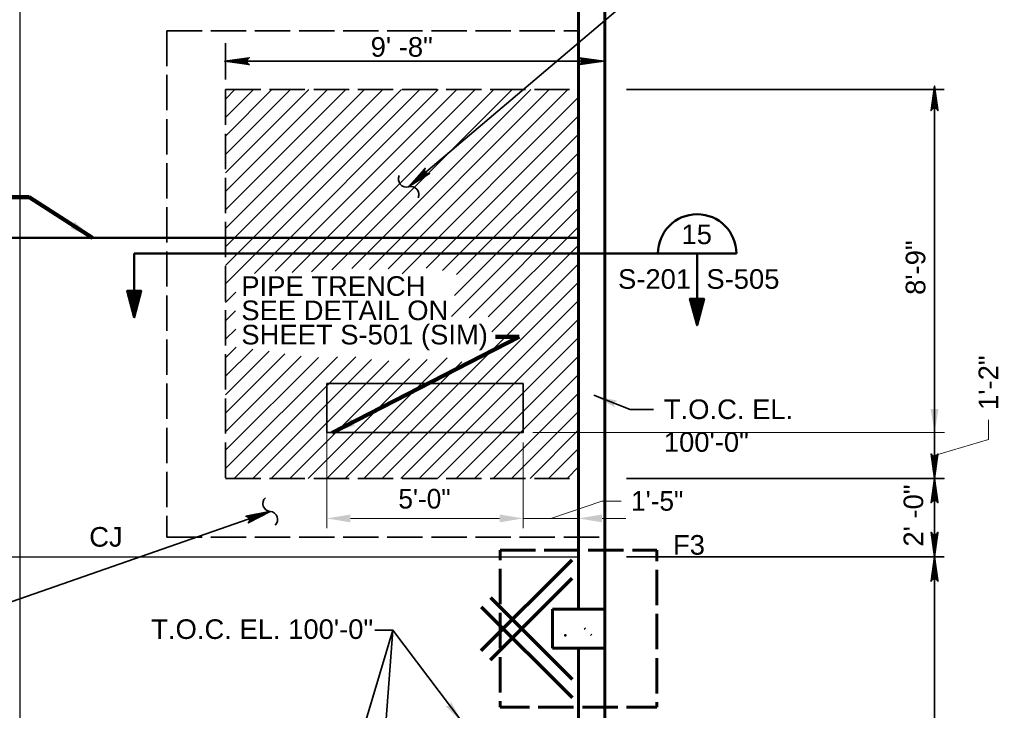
# Model space of a CAD drawing. Extents: x 325 to 1619, y 1797 to 2746.
# Tile 9 of 11: x 1091 to 1392, y 2128 to 2339. Entities that reach past the tile are written whole.
import ezdxf
from ezdxf.enums import TextEntityAlignment as Align

# ---------------------------------------------------------------- set-up
doc = ezdxf.new("R2010")
doc.units = 0
doc.header["$LTSCALE"] = 0.075
doc.header["$MEASUREMENT"] = 0
doc.linetypes.add('ACAD_ISO02W100', pattern=[180, 144, -36])
doc.layers.get('DefPoints').update_dxf_attribs({"lineweight": 18})
for name, color, linetype, lineweight in [('S-Anno-Dims', 33, 'Continuous', 35), ('S-Anno-Patt', 152, 'Continuous', 18), ('S-Anno-Symb', 6, 'Continuous', 50), ('S-Anno-Text', 53, 'Continuous', 35), ('S-Cols-Scnd', 2, 'Continuous', 50), ('S-Fndn-Grbm', 4, 'Continuous', 60), ('S-Fndn-Peds', 4, 'Continuous', 60), ('S-Join-Cnst', 3, 'Continuous', 30), ('S-Sect-Genf', 6, 'Continuous', 50), ('S-Slab-Open', 1, 'Continuous', 35), ('S-Slab-Rbar', 7, 'Continuous', 70), ('S-Slab-Thck', 2, 'Continuous', 35)]:
    doc.layers.add(name, color=color, linetype=linetype, lineweight=lineweight)
doc.styles.add('NOTES', font='romans.shx')
doc.styles.add('Style-Arial', font='ARIAL.TTF')
doc.styles.add('Text', font='ARIAL.TTF', dxfattribs={"height": 0.125})
doc.styles.add('Text_0', font='txt')
doc.dimstyles.new('Std-Arch', dxfattribs={"dimtxt": 0.125, "dimasz": 0.15, "dimexe": 0.0625, "dimexo": 0.0625, "dimgap": 0.0625, "dimtad": 1, "dimdec": 4, "dimzin": 11, "dimdsep": 46, "dimlunit": 4, "dimtxsty": 'Text', "dimcen": 0.09, "dimclrd": 256, "dimclre": 256, "dimadec": 4, "dimazin": 3, "dimtfac": 1, "dimtdec": 4, "dimtofl": 0, "dimtmove": 1, "dimatfit": 3, "dimfxl": 0, "dimfrac": 2, "dimtzin": 11, "dimlwd": 18, "dimlwe": 18, "dimarcsym": 0})

# ---------------------------------------------------------------- blocks, each defined once
blk = doc.blocks.new('W8x15_1')
at = {"layer": 'S-Cols-Scnd'}
for p, q in [((549126.91, -140623.81), (549126.67, -140623.56)), ((549128.8, -140625.69), (549128.59, -140625.49))]:
    blk.add_line(p, q, dxfattribs=at)
blk.add_point((549120.8, -140625.69), dxfattribs=at)
blk = doc.blocks.new('*D66')
at = {"layer": 'DefPoints'}
for p in [(1184.92, 2215.69), (1244.92, 2212.69), (1214.92, 2186.49), (1244.92, 2186.49)]:
    blk.add_point(p, dxfattribs=at)
at = {"layer": 'S-Anno-Text', "lineweight": 13}
for p, q in [((1184.92, 2212.69), (1184.92, 2183.49)), ((1244.92, 2209.69), (1244.92, 2183.49)), ((1192.12, 2186.49), (1237.72, 2186.49))]:
    blk.add_line(p, q, dxfattribs=at)
blk.add_solid([(1192.12, 2185.29), (1184.92, 2186.49), (1192.12, 2187.69)], dxfattribs=at)
at = {"layer": 'S-Anno-Text', "lineweight": 13, "extrusion": (0, 0, -1)}
blk.add_solid([(-1237.72, 2187.69), (-1244.92, 2186.49), (-1237.72, 2185.29)], dxfattribs=at)
at = {"layer": 'S-Anno-Text', "linetype": 'Continuous', "lineweight": 13, "style": 'Text_0'}
blk.add_text('5\'-0"', height=6, dxfattribs=at).set_placement((1206.78, 2192.51), align=Align.MIDDLE_LEFT)
blk = doc.blocks.new('*D67')
at = {"layer": 'DefPoints'}
for p in [(1277.99, 2191.82), (1261.93, 2186.49), (1244.92, 2183.49), (1261.93, 2158.74, 0)]:
    blk.add_point(p, dxfattribs=at)
at = {"layer": 'S-Anno-Text', "lineweight": 13}
for p, q in [((1253.43, 2186.49), (1268.99, 2191.82)), ((1274.99, 2191.82), (1268.99, 2191.82)), ((1244.92, 2186.49), (1244.92, 2189.49)), ((1261.93, 2161.74), (1261.93, 2189.49)), ((1230.52, 2186.49), (1237.72, 2186.49)), ((1244.92, 2186.49), (1261.93, 2186.49)), ((1269.13, 2186.49), (1276.33, 2186.49))]:
    blk.add_line(p, q, dxfattribs=at)
at = {"layer": 'S-Anno-Text', "lineweight": 13, "extrusion": (0, 0, -1)}
blk.add_solid([(-1237.72, 2187.69), (-1244.92, 2186.49), (-1237.72, 2185.29)], dxfattribs=at)
at = {"layer": 'S-Anno-Text', "lineweight": 13}
blk.add_solid([(1269.13, 2185.29), (1261.93, 2186.49), (1269.13, 2187.69)], dxfattribs=at)
at = {"layer": 'S-Anno-Text', "linetype": 'Continuous', "lineweight": 13, "style": 'Text_0'}
blk.add_text('1\'-5"', height=6, dxfattribs=at).set_placement((1277.99, 2191.85), align=Align.MIDDLE_LEFT)
blk = doc.blocks.new('*D68')
at = {"layer": 'DefPoints'}
for p in [(1370.84, 2227.85), (1244.92, 2212.75, 0), (1370.84, 2212.75), (1276.6, 2198.75)]:
    blk.add_point(p, dxfattribs=at)
at = {"layer": 'S-Anno-Dims', "lineweight": 13}
for p, q in [((1370.84, 2219.95), (1370.84, 2227.15)), ((1387.34, 2216.7), (1387.34, 2210.7)), ((1247.92, 2212.75), (1373.84, 2212.75)), ((1370.84, 2198.75), (1370.84, 2212.75)), ((1370.84, 2205.75), (1387.34, 2210.7)), ((1279.6, 2198.75), (1373.84, 2198.75)), ((1370.84, 2184.35), (1370.84, 2191.55))]:
    blk.add_line(p, q, dxfattribs=at)
blk.add_solid([(1372.04, 2219.95), (1370.84, 2212.75), (1369.64, 2219.95)], dxfattribs=at)
at = {"layer": 'S-Anno-Dims', "lineweight": 13, "extrusion": (0, 0, -1)}
blk.add_solid([(-1369.64, 2191.55), (-1370.84, 2198.75), (-1372.04, 2191.55)], dxfattribs=at)
at = {"layer": 'S-Anno-Dims', "linetype": 'Continuous', "lineweight": 13, "style": 'Text'}
blk.add_text('1\'-2"', height=6, rotation=90, dxfattribs=at).set_placement((1387.32, 2219.7), align=Align.MIDDLE_LEFT)

msp = doc.modelspace()

# ---------------------------------------------------------------- hatches: boundary and pattern name
at = {"layer": 'S-Anno-Text'}
msp.add_hatch(color=256, dxfattribs=at).paths.add_polyline_path([(1273.15101, 2220.42519), (1266.55849, 2224.17473), (1273.93781, 2222.44977), (1273.65421, 2222.36752), (1273.22883, 2222.18628), (1272.9685, 2221.96602), (1272.82647, 2221.71871), (1272.76634, 2221.40081), (1272.81455, 2221.04684), (1273.01572, 2220.63938)], flags=16)
at = {"layer": 'S-Anno-Text', "extrusion": (0, 0, -1)}
msp.add_hatch(color=256, dxfattribs=at).paths.add_polyline_path([(-1226.4551, 2123.87417), (-1222.80769, 2130.52374), (-1222.81058, 2130.27042), (-1222.76822, 2129.81798), (-1222.62366, 2129.49129), (-1222.40577, 2129.25213), (-1222.15516, 2129.11602), (-1221.81799, 2129.06498), (-1221.36074, 2129.13371), (-1221.07612, 2129.21238)], flags=16)

# ---------------------------------------------------------------- linework, layer by layer
at = {"layer": 'S-Anno-Dims'}
for p, q in [((1153.8874, 2320.87287), (1153.8874, 2332.00275)), ((1269.8874, 2309.743), (1269.8874, 2332.00275)), ((1269.66602, 2326.44939), (1153.66602, 2326.44939)), ((1276.59915, 2317.752), (1373.83315, 2317.752)), ((1370.83915, 2245.752), (1370.83915, 2317.752)), ((1370.83915, 2174.752), (1370.83915, 2245.752)), ((1276.59915, 2198.752), (1373.83315, 2198.752)), ((1370.83915, 2189.7202), (1370.83915, 2174.752)), ((1370.83915, 2189.7202), (1370.83915, 2174.752)), ((1276.59915, 2174.752), (1373.83315, 2174.752)), ((1276.59915, 2174.752), (1373.83315, 2174.752)), ((1276.59915, 2174.752), (1373.83315, 2174.752)), ((1276.59915, 2174.752), (1373.83315, 2174.752)), ((1370.83915, 1972.752), (1370.83915, 2174.752)), ((1370.83915, 1972.752), (1370.83915, 2174.752))]:
    msp.add_line(p, q, dxfattribs=at)
at = {"layer": 'S-Anno-Dims', "flags": 128}
for points in [[(1161.15102, 2325.40151), (1153.66602, 2326.44939), (1161.14504, 2327.49726), (1160.9117, 2327.32358), (1160.58262, 2327.01096), (1160.42107, 2326.72149), (1160.37919, 2326.44939), (1160.43902, 2326.14255), (1160.61253, 2325.84151), (1160.94759, 2325.54625), (1161.15102, 2325.40151), (1153.8874, 2326.43781), (1160.90571, 2327.42779), (1160.69032, 2327.27148), (1160.34329, 2326.95306), (1160.22961, 2326.54202), (1160.30739, 2326.13097), (1160.51082, 2325.8473), (1160.75613, 2325.61572), (1160.92366, 2325.48835), (1154.2823, 2326.43781), (1160.5886, 2327.312), (1160.36722, 2327.17306), (1160.25354, 2326.99359), (1160.12789, 2326.76201), (1160.06208, 2326.43781), (1160.09798, 2326.1715), (1160.22961, 2325.96308), (1160.49885, 2325.79519), (1160.67835, 2325.59256), (1154.743, 2326.43781), (1160.24158, 2327.18464), (1159.99626, 2326.88938), (1159.92447, 2326.53044), (1159.96036, 2326.13097), (1160.43304, 2325.69677), (1155.25756, 2326.41465), (1159.92447, 2327.04569), (1159.85865, 2326.83728), (1159.71505, 2326.50149), (1159.8048, 2326.14255), (1160.17576, 2325.82414), (1155.73023, 2326.41465), (1159.75694, 2326.91254), (1159.6253, 2326.65781), (1159.56547, 2326.38571), (1159.84668, 2325.96308), (1156.29265, 2326.41465), (1159.51162, 2326.79675), (1159.42188, 2326.6057), (1159.39794, 2326.38571), (1159.6253, 2326.07887), (1156.96277, 2326.41465), (1159.30819, 2326.66938), (1159.24238, 2326.37413), (1159.45777, 2326.19466), (1157.51323, 2326.41465), (1159.15263, 2326.58254), (1159.18853, 2326.29887), (1158.07565, 2326.41465), (1159.08682, 2326.48991), (1159.11673, 2326.40307), (1158.76971, 2326.40307)], [(1262.18102, 2327.49726), (1269.66602, 2326.44939), (1262.18701, 2325.40151), (1262.42035, 2325.5752), (1262.74943, 2325.88782), (1262.91098, 2326.17729), (1262.95286, 2326.44939), (1262.89303, 2326.75623), (1262.71951, 2327.05727), (1262.38445, 2327.35253), (1262.18102, 2327.49726), (1269.44465, 2326.46097), (1262.42634, 2325.47099), (1262.64173, 2325.6273), (1262.98876, 2325.94571), (1263.10244, 2326.35676), (1263.02466, 2326.7678), (1262.82123, 2327.05148), (1262.57592, 2327.28306), (1262.40839, 2327.41042), (1269.04975, 2326.46097), (1262.74345, 2325.58677), (1262.96483, 2325.72572), (1263.07851, 2325.90519), (1263.20415, 2326.13676), (1263.26997, 2326.46097), (1263.23407, 2326.72728), (1263.10244, 2326.9357), (1262.83319, 2327.10359), (1262.6537, 2327.30622), (1268.58905, 2326.46097), (1263.09047, 2325.71414), (1263.33578, 2326.0094), (1263.40758, 2326.36834), (1263.37168, 2326.7678), (1262.89901, 2327.20201), (1268.07449, 2326.48413), (1263.40758, 2325.85308), (1263.4734, 2326.0615), (1263.617, 2326.39728), (1263.52725, 2326.75623), (1263.15629, 2327.07464), (1267.60182, 2326.48413), (1263.57511, 2325.98624), (1263.70674, 2326.24097), (1263.76658, 2326.51307), (1263.48536, 2326.9357), (1267.03939, 2326.48413), (1263.82042, 2326.10203), (1263.91017, 2326.29308), (1263.93411, 2326.51307), (1263.70674, 2326.81991), (1266.36927, 2326.48413), (1264.02385, 2326.22939), (1264.08967, 2326.52465), (1263.87427, 2326.70412), (1265.81882, 2326.48413), (1264.17942, 2326.31623), (1264.14352, 2326.59991), (1265.2564, 2326.48413), (1264.24523, 2326.40886), (1264.21532, 2326.4957), (1264.56234, 2326.4957)], [(1369.80286, 2311.34398), (1370.85073, 2318.82898), (1371.89861, 2311.34996), (1371.72493, 2311.58331), (1371.4123, 2311.91239), (1371.12283, 2312.07393), (1370.85073, 2312.11582), (1370.5439, 2312.05598), (1370.24285, 2311.88247), (1369.94759, 2311.54741), (1369.80286, 2311.34398), (1370.83915, 2318.6076), (1371.82913, 2311.58929), (1371.67282, 2311.80469), (1371.35441, 2312.15171), (1370.94336, 2312.2654), (1370.53232, 2312.18761), (1370.24864, 2311.98418), (1370.01706, 2311.73887), (1369.8897, 2311.57134), (1370.83915, 2318.21271), (1371.71335, 2311.9064), (1371.5744, 2312.12778), (1371.39493, 2312.24146), (1371.16336, 2312.36711), (1370.83915, 2312.43293), (1370.57284, 2312.39703), (1370.36442, 2312.2654), (1370.19653, 2311.99615), (1369.99391, 2311.81665), (1370.83915, 2317.752), (1371.58598, 2312.25343), (1371.29072, 2312.49874), (1370.93178, 2312.57054), (1370.53232, 2312.53464), (1370.09811, 2312.06197), (1370.816, 2317.23745), (1371.44704, 2312.57054), (1371.23862, 2312.63636), (1370.90284, 2312.77995), (1370.5439, 2312.6902), (1370.22548, 2312.31924), (1370.816, 2316.76477), (1371.31388, 2312.73807), (1371.05915, 2312.8697), (1370.78705, 2312.92953), (1370.36442, 2312.64832), (1370.816, 2316.20235), (1371.19809, 2312.98338), (1371.00704, 2313.07313), (1370.78705, 2313.09706), (1370.48021, 2312.8697), (1370.816, 2315.53223), (1371.07073, 2313.18681), (1370.77547, 2313.25263), (1370.596, 2313.03723), (1370.816, 2314.98177), (1370.98389, 2313.34237), (1370.70021, 2313.30647), (1370.816, 2314.41935), (1370.89126, 2313.40819), (1370.80442, 2313.37827), (1370.80442, 2313.7253)], [(1371.88703, 2206.237), (1370.83915, 2198.752), (1369.79128, 2206.23102), (1369.96496, 2205.99767), (1370.27758, 2205.6686), (1370.56705, 2205.50705), (1370.83915, 2205.46517), (1371.14599, 2205.525), (1371.44704, 2205.69851), (1371.74229, 2206.03357), (1371.88703, 2206.237), (1370.85073, 2198.97338), (1369.86075, 2205.99169), (1370.01706, 2205.7763), (1370.33548, 2205.42927), (1370.74652, 2205.31559), (1371.15757, 2205.39337), (1371.44125, 2205.5968), (1371.67282, 2205.84211), (1371.80019, 2206.00964), (1370.85073, 2199.36827), (1369.97654, 2205.67458), (1370.11548, 2205.4532), (1370.29495, 2205.33952), (1370.52653, 2205.21387), (1370.85073, 2205.14806), (1371.11704, 2205.18396), (1371.32546, 2205.31559), (1371.49335, 2205.58483), (1371.69598, 2205.76433), (1370.85073, 2199.82898), (1370.1039, 2205.32755), (1370.39916, 2205.08224), (1370.7581, 2205.01044), (1371.15757, 2205.04634), (1371.59177, 2205.51902), (1370.87389, 2200.34354), (1370.24285, 2205.01044), (1370.45127, 2204.94463), (1370.78705, 2204.80103), (1371.14599, 2204.89078), (1371.4644, 2205.26174), (1370.87389, 2200.81621), (1370.376, 2204.84291), (1370.63074, 2204.71128), (1370.90284, 2204.65145), (1371.32546, 2204.93266), (1370.87389, 2201.37863), (1370.49179, 2204.5976), (1370.68284, 2204.50785), (1370.90284, 2204.48392), (1371.20967, 2204.71128), (1370.87389, 2202.04875), (1370.61916, 2204.39417), (1370.91441, 2204.32836), (1371.09388, 2204.54375), (1370.87389, 2202.59921), (1370.706, 2204.23861), (1370.98968, 2204.27451), (1370.87389, 2203.16163), (1370.79863, 2204.17279), (1370.88547, 2204.20271), (1370.88547, 2203.85568)], [(1369.79128, 2191.267), (1370.83915, 2198.752), (1371.88703, 2191.27299), (1371.71335, 2191.50633), (1371.40072, 2191.83541), (1371.11125, 2191.99695), (1370.83915, 2192.03884), (1370.53232, 2191.979), (1370.23127, 2191.80549), (1369.93601, 2191.47043), (1369.79128, 2191.267), (1370.82757, 2198.53062), (1371.81756, 2191.51231), (1371.66124, 2191.72771), (1371.34283, 2192.07474), (1370.93178, 2192.18842), (1370.52074, 2192.11064), (1370.23706, 2191.90721), (1370.00548, 2191.66189), (1369.87812, 2191.49436), (1370.82757, 2198.13573), (1371.70177, 2191.82942), (1371.56282, 2192.0508), (1371.38335, 2192.16448), (1371.15178, 2192.29013), (1370.82757, 2192.35595), (1370.56126, 2192.32005), (1370.35285, 2192.18842), (1370.18495, 2191.91917), (1369.98233, 2191.73968), (1370.82757, 2197.67502), (1371.5744, 2192.17645), (1371.27914, 2192.42176), (1370.9202, 2192.49356), (1370.52074, 2192.45766), (1370.08654, 2191.98499), (1370.80442, 2197.16047), (1371.43546, 2192.49356), (1371.22704, 2192.55938), (1370.89126, 2192.70297), (1370.53232, 2192.61323), (1370.2139, 2192.24227), (1370.80442, 2196.68779), (1371.3023, 2192.66109), (1371.04757, 2192.79272), (1370.77547, 2192.85255), (1370.35285, 2192.57134), (1370.80442, 2196.12537), (1371.18651, 2192.9064), (1370.99547, 2192.99615), (1370.77547, 2193.02008), (1370.46863, 2192.79272), (1370.80442, 2195.45525), (1371.05915, 2193.10983), (1370.76389, 2193.17565), (1370.58442, 2192.96025), (1370.80442, 2194.9048), (1370.97231, 2193.2654), (1370.68863, 2193.2295), (1370.80442, 2194.34237), (1370.87968, 2193.33121), (1370.79284, 2193.3013), (1370.79284, 2193.64832)], [(1371.88703, 2182.237), (1370.83915, 2174.752), (1369.79128, 2182.23102), (1369.96496, 2181.99767), (1370.27758, 2181.6686), (1370.56705, 2181.50705), (1370.83915, 2181.46517), (1371.14599, 2181.525), (1371.44704, 2181.69851), (1371.74229, 2182.03357), (1371.88703, 2182.237), (1370.85073, 2174.97338), (1369.86075, 2181.99169), (1370.01706, 2181.7763), (1370.33548, 2181.42927), (1370.74652, 2181.31559), (1371.15757, 2181.39337), (1371.44125, 2181.5968), (1371.67282, 2181.84211), (1371.80019, 2182.00964), (1370.85073, 2175.36827), (1369.97654, 2181.67458), (1370.11548, 2181.4532), (1370.29495, 2181.33952), (1370.52653, 2181.21387), (1370.85073, 2181.14806), (1371.11704, 2181.18396), (1371.32546, 2181.31559), (1371.49335, 2181.58483), (1371.69598, 2181.76433), (1370.85073, 2175.82898), (1370.1039, 2181.32755), (1370.39916, 2181.08224), (1370.7581, 2181.01044), (1371.15757, 2181.04634), (1371.59177, 2181.51902), (1370.87389, 2176.34354), (1370.24285, 2181.01044), (1370.45127, 2180.94463), (1370.78705, 2180.80103), (1371.14599, 2180.89078), (1371.4644, 2181.26174), (1370.87389, 2176.81621), (1370.376, 2180.84291), (1370.63074, 2180.71128), (1370.90284, 2180.65145), (1371.32546, 2180.93266), (1370.87389, 2177.37863), (1370.49179, 2180.5976), (1370.68284, 2180.50785), (1370.90284, 2180.48392), (1371.20967, 2180.71128), (1370.87389, 2178.04875), (1370.61916, 2180.39417), (1370.91441, 2180.32836), (1371.09388, 2180.54375), (1370.87389, 2178.59921), (1370.706, 2180.23861), (1370.98968, 2180.27451), (1370.87389, 2179.16163), (1370.79863, 2180.17279), (1370.88547, 2180.20271), (1370.88547, 2179.85568)], [(1371.88703, 2182.237), (1370.83915, 2174.752), (1369.79128, 2182.23102), (1369.96496, 2181.99767), (1370.27758, 2181.6686), (1370.56705, 2181.50705), (1370.83915, 2181.46517), (1371.14599, 2181.525), (1371.44704, 2181.69851), (1371.74229, 2182.03357), (1371.88703, 2182.237), (1370.85073, 2174.97338), (1369.86075, 2181.99169), (1370.01706, 2181.7763), (1370.33548, 2181.42927), (1370.74652, 2181.31559), (1371.15757, 2181.39337), (1371.44125, 2181.5968), (1371.67282, 2181.84211), (1371.80019, 2182.00964), (1370.85073, 2175.36827), (1369.97654, 2181.67458), (1370.11548, 2181.4532), (1370.29495, 2181.33952), (1370.52653, 2181.21387), (1370.85073, 2181.14806), (1371.11704, 2181.18396), (1371.32546, 2181.31559), (1371.49335, 2181.58483), (1371.69598, 2181.76433), (1370.85073, 2175.82898), (1370.1039, 2181.32755), (1370.39916, 2181.08224), (1370.7581, 2181.01044), (1371.15757, 2181.04634), (1371.59177, 2181.51902), (1370.87389, 2176.34354), (1370.24285, 2181.01044), (1370.45127, 2180.94463), (1370.78705, 2180.80103), (1371.14599, 2180.89078), (1371.4644, 2181.26174), (1370.87389, 2176.81621), (1370.376, 2180.84291), (1370.63074, 2180.71128), (1370.90284, 2180.65145), (1371.32546, 2180.93266), (1370.87389, 2177.37863), (1370.49179, 2180.5976), (1370.68284, 2180.50785), (1370.90284, 2180.48392), (1371.20967, 2180.71128), (1370.87389, 2178.04875), (1370.61916, 2180.39417), (1370.91441, 2180.32836), (1371.09388, 2180.54375), (1370.87389, 2178.59921), (1370.706, 2180.23861), (1370.98968, 2180.27451), (1370.87389, 2179.16163), (1370.79863, 2180.17279), (1370.88547, 2180.20271), (1370.88547, 2179.85568)], [(1369.79128, 2167.267), (1370.83915, 2174.752), (1371.88703, 2167.27299), (1371.71335, 2167.50633), (1371.40072, 2167.83541), (1371.11125, 2167.99695), (1370.83915, 2168.03884), (1370.53232, 2167.979), (1370.23127, 2167.80549), (1369.93601, 2167.47043), (1369.79128, 2167.267), (1370.82757, 2174.53062), (1371.81756, 2167.51231), (1371.66124, 2167.72771), (1371.34283, 2168.07474), (1370.93178, 2168.18842), (1370.52074, 2168.11064), (1370.23706, 2167.90721), (1370.00548, 2167.66189), (1369.87812, 2167.49436), (1370.82757, 2174.13573), (1371.70177, 2167.82942), (1371.56282, 2168.0508), (1371.38335, 2168.16448), (1371.15178, 2168.29013), (1370.82757, 2168.35595), (1370.56126, 2168.32005), (1370.35285, 2168.18842), (1370.18495, 2167.91917), (1369.98233, 2167.73968), (1370.82757, 2173.67502), (1371.5744, 2168.17645), (1371.27914, 2168.42176), (1370.9202, 2168.49356), (1370.52074, 2168.45766), (1370.08654, 2167.98499), (1370.80442, 2173.16047), (1371.43546, 2168.49356), (1371.22704, 2168.55938), (1370.89126, 2168.70297), (1370.53232, 2168.61323), (1370.2139, 2168.24227), (1370.80442, 2172.68779), (1371.3023, 2168.66109), (1371.04757, 2168.79272), (1370.77547, 2168.85255), (1370.35285, 2168.57134), (1370.80442, 2172.12537), (1371.18651, 2168.9064), (1370.99547, 2168.99615), (1370.77547, 2169.02008), (1370.46863, 2168.79272), (1370.80442, 2171.45525), (1371.05915, 2169.10983), (1370.76389, 2169.17565), (1370.58442, 2168.96025), (1370.80442, 2170.9048), (1370.97231, 2169.2654), (1370.68863, 2169.2295), (1370.80442, 2170.34237), (1370.87968, 2169.33121), (1370.79284, 2169.3013), (1370.79284, 2169.64832)], [(1369.79128, 2167.267), (1370.83915, 2174.752), (1371.88703, 2167.27299), (1371.71335, 2167.50633), (1371.40072, 2167.83541), (1371.11125, 2167.99695), (1370.83915, 2168.03884), (1370.53232, 2167.979), (1370.23127, 2167.80549), (1369.93601, 2167.47043), (1369.79128, 2167.267), (1370.82757, 2174.53062), (1371.81756, 2167.51231), (1371.66124, 2167.72771), (1371.34283, 2168.07474), (1370.93178, 2168.18842), (1370.52074, 2168.11064), (1370.23706, 2167.90721), (1370.00548, 2167.66189), (1369.87812, 2167.49436), (1370.82757, 2174.13573), (1371.70177, 2167.82942), (1371.56282, 2168.0508), (1371.38335, 2168.16448), (1371.15178, 2168.29013), (1370.82757, 2168.35595), (1370.56126, 2168.32005), (1370.35285, 2168.18842), (1370.18495, 2167.91917), (1369.98233, 2167.73968), (1370.82757, 2173.67502), (1371.5744, 2168.17645), (1371.27914, 2168.42176), (1370.9202, 2168.49356), (1370.52074, 2168.45766), (1370.08654, 2167.98499), (1370.80442, 2173.16047), (1371.43546, 2168.49356), (1371.22704, 2168.55938), (1370.89126, 2168.70297), (1370.53232, 2168.61323), (1370.2139, 2168.24227), (1370.80442, 2172.68779), (1371.3023, 2168.66109), (1371.04757, 2168.79272), (1370.77547, 2168.85255), (1370.35285, 2168.57134), (1370.80442, 2172.12537), (1371.18651, 2168.9064), (1370.99547, 2168.99615), (1370.77547, 2169.02008), (1370.46863, 2168.79272), (1370.80442, 2171.45525), (1371.05915, 2169.10983), (1370.76389, 2169.17565), (1370.58442, 2168.96025), (1370.80442, 2170.9048), (1370.97231, 2169.2654), (1370.68863, 2169.2295), (1370.80442, 2170.34237), (1370.87968, 2169.33121), (1370.79284, 2169.3013), (1370.79284, 2169.64832)]]:
    msp.add_lwpolyline(points, dxfattribs=at)
at = {"layer": 'S-Anno-Patt'}
for p, q in [((1153.8874, 2303.55025), (1168.08178, 2317.74462)), ((1153.8874, 2297.8935), (1173.73853, 2317.74462)), ((1153.8874, 2292.23662), (1179.3954, 2317.74462)), ((1153.8874, 2286.57975), (1185.05228, 2317.74462)), ((1153.8874, 2280.92287), (1190.70915, 2317.74462)), ((1153.8874, 2275.266), (1196.36603, 2317.74462)), ((1153.8874, 2269.60912), (1202.0229, 2317.74462)), ((1153.8874, 2263.95237), (1207.67965, 2317.74462)), ((1153.8874, 2258.2955), (1213.33653, 2317.74462)), ((1153.8874, 2309.2071), (1162.42493, 2317.74462)), ((1153.8874, 2314.86396), (1156.76807, 2317.74462)), ((1162.70718, 2261.4584), (1218.9934, 2317.74462)), ((1169.10061, 2262.19495), (1224.65028, 2317.74462)), ((1174.30578, 2261.74325), (1230.30715, 2317.74462)), ((1180.23692, 2262.01752), (1235.96403, 2317.74462)), ((1186.43206, 2262.55591), (1241.62078, 2317.74462)), ((1192.49526, 2262.96223), (1247.27765, 2317.74462)), ((1197.89841, 2262.7085), (1252.93453, 2317.74462)), ((1203.69759, 2262.85081), (1258.5914, 2317.74462)), ((1207.9084, 2261.40474), (1261.92939, 2315.42574)), ((1215.22998, 2263.06945), (1261.92939, 2309.76886)), ((1220.23699, 2262.41958), (1261.92939, 2304.11199)), ((1224.58354, 2261.10938), (1261.8874, 2298.41325)), ((1223.91249, 2254.78146), (1261.8874, 2292.75637)), ((1223.04344, 2248.25554), (1261.8874, 2287.0995)), ((1228.38947, 2247.94469), (1261.8874, 2281.44262)), ((1234.27939, 2248.17773), (1261.8874, 2275.78575)), ((1235.3655, 2243.60697), (1261.8874, 2270.12887)), ((1196.16428, 2198.749), (1261.8874, 2264.47212)), ((1201.82115, 2198.749), (1261.8874, 2258.81525)), ((1153.8874, 2252.63862), (1157.02929, 2255.78051)), ((1207.47803, 2198.749), (1261.8874, 2253.15837)), ((1153.8874, 2246.98175), (1156.95248, 2250.04682)), ((1213.1349, 2198.749), (1261.8874, 2247.5015)), ((1153.8874, 2241.32487), (1157.00772, 2244.44519)), ((1218.79178, 2198.749), (1261.8874, 2241.84462)), ((1153.8874, 2235.668), (1157.12898, 2238.90958)), ((1153.8874, 2230.01125), (1162.20187, 2238.32571)), ((1153.8874, 2224.35437), (1167.20878, 2237.67575)), ((1153.8874, 2218.6975), (1172.01763, 2236.82772)), ((1153.8874, 2213.04062), (1177.02455, 2236.17777)), ((1153.8874, 2201.72687), (1188.09477, 2235.93424)), ((1153.8874, 2207.38375), (1182.29555, 2235.79189)), ((1156.5664, 2198.749), (1193.7619, 2235.94449)), ((1184.85065, 2198.749), (1221.71568, 2235.61402)), ((1224.44865, 2198.749), (1261.8874, 2236.18775)), ((1162.22315, 2198.749), (1198.57069, 2235.09653)), ((1167.88003, 2198.749), (1203.8417, 2234.71067)), ((1173.5369, 2198.749), (1210.16906, 2235.38115)), ((1179.19378, 2198.749), (1215.61459, 2235.16981)), ((1190.50753, 2198.749), (1226.19747, 2234.43894)), ((1230.1054, 2198.749), (1261.8874, 2230.531)), ((1235.76228, 2198.749), (1261.8874, 2224.87412)), ((1241.41915, 2198.749), (1261.8874, 2219.21725)), ((1247.07603, 2198.749), (1261.8874, 2213.56037)), ((1252.7329, 2198.749), (1261.8874, 2207.9035)), ((1258.38978, 2198.749), (1261.8874, 2202.24662))]:
    msp.add_line(p, q, dxfattribs=at)
at = {"layer": 'S-Anno-Symb'}
for p, q in [((1125.95205, 2267.59542), (1310.20092, 2267.59542)), ((1125.95205, 2267.59542), (1125.95205, 2248.03879)), ((1298.18655, 2267.59542), (1298.18655, 2245.64417))]:
    msp.add_line(p, q, dxfattribs=at)
at = {"layer": 'S-Anno-Symb', "flags": 128}
for points in [[(1125.95205, 2248.03879), (1128.11205, 2256.15079), (1123.74405, 2256.15079), (1125.95205, 2248.03879), (1127.96205, 2256.07279), (1123.89405, 2256.09079), (1125.94605, 2248.39879), (1127.76405, 2255.92279), (1124.09205, 2255.98879), (1125.94605, 2248.78279), (1127.52405, 2255.70679), (1124.34405, 2255.79079), (1125.92205, 2249.22679), (1127.31405, 2255.50879), (1124.58405, 2255.54479), (1125.91005, 2249.73679), (1127.06205, 2255.30479), (1124.76405, 2255.41279), (1125.88005, 2250.33679), (1126.79805, 2255.07079), (1125.00405, 2255.18479), (1125.88005, 2251.04479), (1126.49805, 2254.80079), (1125.29805, 2254.98079), (1125.86205, 2251.69279), (1126.22805, 2254.54879), (1125.49605, 2254.75879), (1125.82605, 2252.38879), (1125.98805, 2254.42879), (1125.66405, 2254.56679), (1125.80805, 2253.54079)], [(1298.18655, 2245.64417), (1300.34655, 2253.75617), (1295.97855, 2253.75617), (1298.18655, 2245.64417), (1300.19655, 2253.67817), (1296.12855, 2253.69617), (1298.18055, 2246.00417), (1299.99855, 2253.52817), (1296.32655, 2253.59417), (1298.18055, 2246.38817), (1299.75855, 2253.31217), (1296.57855, 2253.39617), (1298.15655, 2246.83217), (1299.54855, 2253.11417), (1296.81855, 2253.15017), (1298.14455, 2247.34217), (1299.29655, 2252.91017), (1296.99855, 2253.01817), (1298.11455, 2247.94217), (1299.03255, 2252.67617), (1297.23855, 2252.79017), (1298.11455, 2248.65017), (1298.73255, 2252.40617), (1297.53255, 2252.58617), (1298.09655, 2249.29817), (1298.46255, 2252.15417), (1297.73055, 2252.36417), (1298.06055, 2249.99417), (1298.22255, 2252.03417), (1297.89855, 2252.17217), (1298.04255, 2251.14617)]]:
    msp.add_lwpolyline(points, dxfattribs=at)
at = {"layer": 'S-Anno-Symb'}
msp.add_arc((1298.20091, 2267.60503), 12, 0, 180, dxfattribs=at)
at = {"layer": 'S-Anno-Text', "flags": 128}
for points in [[(1313.31878, 2366.0727), (1301.86815, 2366.0727), (1209.90503, 2288.0257)], [(1216.33053, 2292.05458), (1209.90503, 2288.0257), (1214.92065, 2293.7067), (1214.85865, 2293.41808), (1214.81665, 2292.95745), (1214.88728, 2292.62395), (1215.03778, 2292.3817), (1215.28928, 2292.17808), (1215.62378, 2292.05283), (1216.07803, 2292.03695), (1216.33053, 2292.05458), (1210.08203, 2288.1602), (1214.78415, 2293.49645), (1214.72428, 2293.2332), (1214.67253, 2292.75645), (1214.86128, 2292.35783), (1215.1964, 2292.08358), (1215.54215, 2291.99133), (1215.88503, 2291.96758), (1216.09853, 2291.97558), (1210.38403, 2288.41645), (1214.6194, 2293.1992), (1214.54328, 2292.94583), (1214.57678, 2292.7302), (1214.63603, 2292.4657), (1214.80303, 2292.16683), (1215.00915, 2291.9797), (1215.24953, 2291.90045), (1215.5679, 2291.94245), (1215.84103, 2291.89883), (1210.73628, 2288.71533), (1214.43953, 2292.87345), (1214.4499, 2292.48095), (1214.63578, 2292.1507), (1214.93103, 2291.85833), (1215.58365, 2291.82195), (1211.14515, 2289.03095), (1214.29015, 2292.55783), (1214.37965, 2292.35045), (1214.49503, 2291.99195), (1214.8044, 2291.76658), (1215.30153, 2291.7557), (1211.50653, 2289.3377), (1214.2514, 2292.34395), (1214.32153, 2292.0572), (1214.45828, 2291.80345), (1214.95678, 2291.65195), (1211.93653, 2289.70258), (1214.14153, 2292.0932), (1214.20103, 2291.88408), (1214.33028, 2291.6947), (1214.70978, 2291.59983), (1212.4489, 2290.13745), (1214.0714, 2291.86058), (1214.21903, 2291.58458), (1214.50403, 2291.58258), (1212.86978, 2290.49458), (1214.01065, 2291.69108), (1214.2284, 2291.4902), (1213.29978, 2290.85958), (1214.0224, 2291.5752), (1214.10353, 2291.52595), (1213.83828, 2291.30083)], [(1066.39496, 2157.95625), (1079.76658, 2157.95625), (1167.5572, 2188.62114)], [(1160.11295, 2187.17126), (1167.5572, 2188.62114), (1160.83483, 2185.12264), (1160.99633, 2185.36976), (1161.20108, 2185.78451), (1161.25508, 2186.12114), (1161.2017, 2186.40126), (1161.0402, 2186.68164), (1160.77308, 2186.91876), (1160.35495, 2187.09689), (1160.11295, 2187.17126), (1167.3437, 2188.55926), (1161.0377, 2185.26976), (1161.1882, 2185.49401), (1161.40783, 2185.92026), (1161.37508, 2186.36001), (1161.16095, 2186.73651), (1160.87133, 2186.94676), (1160.55995, 2187.09226), (1160.35783, 2187.16139), (1166.96983, 2188.42864), (1161.29833, 2185.48801), (1161.46045, 2185.69714), (1161.5067, 2185.91026), (1161.54645, 2186.17839), (1161.49795, 2186.51739), (1161.37295, 2186.76614), (1161.1772, 2186.92651), (1160.86483, 2187.00176), (1160.6257, 2187.14064), (1166.5337, 2188.27639), (1161.58333, 2185.72739), (1161.7147, 2186.09739), (1161.65995, 2186.47226), (1161.48945, 2186.85126), (1160.89358, 2187.11976), (1166.03858, 2188.12889), (1161.83608, 2185.96814), (1161.82708, 2186.19389), (1161.84833, 2186.56989), (1161.6407, 2186.89139), (1161.1807, 2187.08026), (1165.59108, 2187.97251), (1161.94908, 2186.15376), (1161.9867, 2186.44664), (1161.95033, 2186.73264), (1161.5397, 2187.05314), (1165.0587, 2187.78651), (1162.14183, 2186.34826), (1162.16145, 2186.56489), (1162.10895, 2186.78801), (1161.78883, 2187.01301), (1164.4242, 2187.56489), (1162.29083, 2186.54014), (1162.25233, 2186.85076), (1161.98695, 2186.95514), (1163.90308, 2187.38289), (1162.40845, 2186.67651), (1162.27758, 2186.94226), (1163.3707, 2187.19689), (1162.43908, 2186.78889), (1162.38108, 2186.86401), (1162.7097, 2186.97876)]]:
    msp.add_lwpolyline(points, dxfattribs=at)
at = {"layer": 'S-Anno-Text', "elevation": 0.00197, "flags": 128}
for points in [[(1284.89337, 2219.82611), (1277.65687, 2219.82611), (1266.55849, 2224.17473)], [(1199.54485, 2152.28842), (1205.06022, 2152.28842), (1190.4551, 2103.42167)], [(1199.54485, 2152.28842), (1205.06022, 2152.28842), (1196.99185, 2044.68392)], [(1199.54485, 2152.28842), (1205.06022, 2152.28842), (1226.4551, 2123.87417)]]:
    msp.add_lwpolyline(points, dxfattribs=at)
at = {"layer": 'S-Anno-Text'}
for centre, start, end in [((1209.19789, 2290.34885), 153.7268806, 286.9141333), ((1210.61119, 2285.70125), 333.7268806, 106.9141333), ((1167.73376, 2191.04407), 132.6604639, 265.8477167), ((1167.38202, 2186.19907), 312.6604639, 85.8477167)]:
    msp.add_arc(centre, 2.42887, start, end, dxfattribs=at)
at = {"layer": 'S-Fndn-Grbm'}
for p, q in [((1269.89939, 2572.752), (1269.89939, 2120.752)), ((1261.92939, 2158.74013), (1261.92939, 2386.73388)), ((1261.92939, 1992.75763), (1261.92939, 2146.73388))]:
    msp.add_line(p, q, dxfattribs=at)
at = {"layer": 'S-Fndn-Grbm', "linetype": 'ACAD_ISO02W100'}
msp.add_3dface([(1237.8997, 2176.74013), (1285.8997, 2176.74013), (1285.8997, 2128.74013), (1237.8997, 2128.74013)], dxfattribs=at)
at = {"layer": 'S-Fndn-Peds'}
for p, q in [((1253.90002, 2158.74013), (1269.89939, 2158.74013)), ((1253.90002, 2158.74013), (1253.90439, 2146.73388)), ((1253.90439, 2146.73388), (1269.89939, 2146.73388))]:
    msp.add_line(p, q, dxfattribs=at)
at = {"layer": 'S-Join-Cnst'}
for p, q in [((1090.89511, 2368.73741), (1090.89511, 1980.89744)), ((737.89511, 2174.75304), (1261.92939, 2174.75304))]:
    msp.add_line(p, q, dxfattribs=at)
at = {"layer": 'S-Sect-Genf'}
msp.add_line((739.95882, 2272.41065), (1261.9306, 2272.41065), dxfattribs=at)
at = {"layer": 'S-Slab-Open'}
msp.add_3dface([(1184.92249, 2227.74914, 0.00197), (1244.9238, 2227.74914, 0.00197), (1244.9238, 2212.74914, 0.00197), (1184.92249, 2212.74914, 0.00197)], dxfattribs=at)
at = {"layer": 'S-Slab-Rbar'}
for p, q in [((1232.131, 2146.00908), (1259.92999, 2173.80807)), ((1234.95943, 2143.18065), (1259.92999, 2168.15122)), ((1234.95943, 2162.29335), (1259.92999, 2137.32279)), ((1232.131, 2159.46492), (1259.92999, 2131.66593))]:
    msp.add_line(p, q, dxfattribs=at)
at = {"layer": 'S-Slab-Thck', "linetype": 'ACAD_ISO02W100'}
for p, q in [((1135.8874, 2335.74462), (1135.8874, 2180.749)), ((1135.8874, 2335.74462), (1261.92939, 2335.74462)), ((1153.8874, 2317.74462), (1153.8874, 2198.749)), ((1153.8874, 2317.74462), (1261.92939, 2317.74462)), ((1153.8874, 2198.749), (1261.8874, 2198.749)), ((1135.8874, 2180.749), (1269.8874, 2180.749))]:
    msp.add_line(p, q, dxfattribs=at)

# ---------------------------------------------------------------- block references
at = {"layer": 'S-Cols-Scnd'}
msp.add_blockref('W8x15_1', (-547862.95433, 142776.41967), dxfattribs=at)

# ---------------------------------------------------------------- texts
at = {"layer": 'S-Anno-Dims', "insert": (1198.29202, 2333.83249), "char_height": 6, "attachment_point": 1, "line_spacing_factor": 0.731627, "style": 'NOTES'}
msp.add_mtext('\\fArial|b0|i0|c0|p39;9\' -8" ', dxfattribs=at)
at = {"layer": 'S-Anno-Dims', "char_height": 6, "attachment_point": 1, "rotation": 90, "style": 'NOTES'}
for s, insert, line_spacing_factor in [('\\fArial|b0|i0|c0|p39;8\'-9"', (1362.01727, 2254.92109), 0.734566), ('\\fArial|b0|i0|c0|p39;2\' -0" ', (1361.37585, 2177.86466), 0.731627)]:
    msp.add_mtext(s, dxfattribs=dict(at, insert=insert, line_spacing_factor=line_spacing_factor))
at = {"layer": 'S-Anno-Symb', "char_height": 5.9999999, "attachment_point": 1, "line_spacing_factor": 0.731627, "style": 'NOTES'}
for s, insert in [('\\fArial|b0|i0|c0|p39;15', (1293.40773, 2276.45824)), ('\\fArial|b0|i0|c0|p39;S-201', (1273.98704, 2262.78354)), ('\\fArial|b0|i0|c0|p39;S-505', (1301.02442, 2262.78354))]:
    msp.add_mtext(s, dxfattribs=dict(at, insert=insert))
at = {"layer": 'S-Anno-Text', "char_height": 6, "attachment_point": 1, "style": 'NOTES'}
for s, insert, line_spacing_factor in [('\\fArial|b0|i0|c0|p39;PIPE TRENCH\\PSEE DETAIL ON \\PSHEET S-501 (SIM)', (1158.71376, 2260.62727), 0.743454), ('\\fArial|b0|i0|c0|p39;T.O.C. EL.', (1288.00674, 2222.90602, 0.00197), 0.743439), ('\\fArial|b0|i0|c0|p39;100\'-0"', (1288.00674, 2212.88315, 0.00197), 0.743439), ('\\fArial|b0|i0|c0|p39;CJ', (1112.17066, 2183.84796), 0.758473), ('\\fArial|b0|i0|c0|p39;F3', (1290.79783, 2181.39122), 0.740469), ('\\fArial|b0|i0|c0|p39;T.O.C. EL. 100\'-0"', (1131.14072, 2155.5954, 0.00197), 0.740469)]:
    msp.add_mtext(s, dxfattribs=dict(at, insert=insert, line_spacing_factor=line_spacing_factor))

# ---------------------------------------------------------------- dimensions: what is measured, and where the dimension line sits
at = {"layer": 'S-Anno-Dims', "lineweight": 13}
dim = msp.add_linear_dim(base=(1370.83915, 2212.74914), p1=(1276.59915, 2198.752), p2=(1244.9238, 2212.74914, 0.00197), angle=90, text='\\H6;<>', dimstyle='Std-Arch', override={"dimtxt": 6, "dimasz": 7.2, "dimexe": 3, "dimexo": 3, "dimgap": 3, "dimtad": 0, "dimtxsty": 'Text_0', "dimlwd": 65534, "dimlwe": 13}, dxfattribs=at)
dim.commit()
dim.dimension.update_dxf_attribs({"geometry": '*D68', "text_midpoint": (1370.83915, 2227.84768)})
at = {"layer": 'S-Anno-Text', "lineweight": 13}
dim = msp.add_linear_dim(base=(1244.9238, 2186.49037, 0.00197), p1=(1184.92249, 2215.68664, 0.00197), p2=(1244.9238, 2212.68664, 0.00197), dimstyle='Std-Arch', override={"dimtxt": 6, "dimasz": 7.2, "dimexe": 3, "dimexo": 3, "dimgap": 3, "dimtxsty": 'Text_0', "dimlwd": 65534, "dimlwe": 13}, dxfattribs=at)
dim.commit()
dim.dimension.update_dxf_attribs({"geometry": '*D66', "text_midpoint": (1214.92315, 2186.49037, 0.00197)})
dim = msp.add_linear_dim(base=(1261.92939, 2186.49037, 0.00197), p1=(1244.9238, 2183.49037, 0.00197), p2=(1261.92939, 2158.74013), dimstyle='Std-Arch', override={"dimtxt": 6, "dimasz": 7.2, "dimexe": 3, "dimexo": 3, "dimgap": 3, "dimtad": 0, "dimtxsty": 'Text_0', "dimlwd": 65534, "dimlwe": 13}, dxfattribs=at)
dim.commit()
dim.dimension.update_dxf_attribs({"geometry": '*D67', "text_midpoint": (1277.991, 2191.82306, 0.00197), "dimtype": 160})

# ---------------------------------------------------------------- leaders
at = {"layer": 'S-Anno-Text', "lineweight": 18, "annotation_type": 0, "has_hookline": 1, "hookline_direction": 1, "text_width": 42.2561}
msp.add_leader([(1113.14971, 2272.41065), (1093.80601, 2284.86137), (1086.60601, 2284.86137)], dimstyle='Std-Arch', override={"dimtxt": 6, "dimasz": 7.2, "dimgap": 3, "dimtad": 0, "dimtxsty": 'Style-Arial', "dimclrd": 0, "dimlwd": 65534}, dxfattribs=at)
at = {"layer": 'S-Anno-Text', "lineweight": 13, "annotation_type": 0, "has_hookline": 1, "hookline_direction": 1, "text_width": 81.4253}
msp.add_leader([(1186.46937, 2212.68664, 0.00197), (1243.69425, 2242.05319, 0.00197), (1236.49425, 2242.05319, 0.00197)], dimstyle='Std-Arch', override={"dimtxt": 6, "dimasz": 7.2, "dimgap": 3, "dimtad": 0, "dimtxsty": 'Text_0', "dimclrd": 0, "dimlwd": 65534}, dxfattribs=at)

doc.saveas('drawing.dxf')
